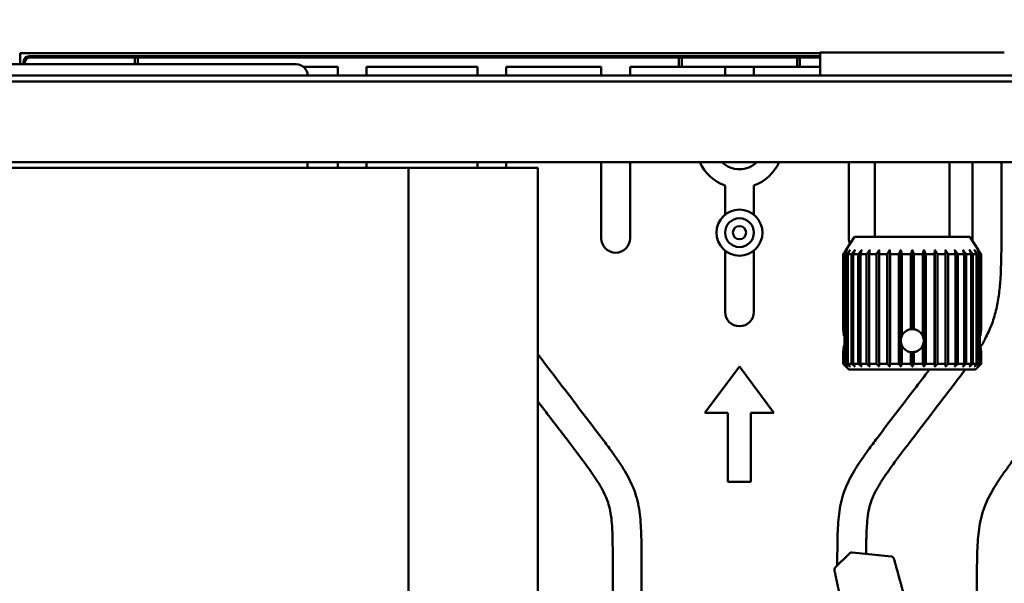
# Model space of a CAD drawing. Header units: millimetres. Extents: x 0 to 2239, y -60 to 841.
# Tile 56 of 161: x 395 to 566, y 597 to 695. Entities that reach past the tile are written whole.
import ezdxf

# ---------------------------------------------------------------- set-up
doc = ezdxf.new("R2010")
doc.units = ezdxf.units.MM
doc.layers.add('Bemaßung (ISO)', color=7, linetype='Continuous', lineweight=25)
doc.layers.add('Sichtbar (ISO)', color=7, linetype='Continuous', lineweight=50)
doc.styles.add('Notiztext (DIN)', font='isocpeur.ttf')
doc.dimstyles.new('Standard (DIN)', dxfattribs={"dimtxt": 3.5, "dimasz": 2.5, "dimexe": 2, "dimexo": 0.5, "dimgap": 0.5, "dimtad": 1, "dimrnd": 1e-08, "dimtxsty": 'Notiztext (DIN)', "dimcen": 0.09, "dimdle": 10, "dimclrd": 256, "dimclre": 256, "dimclrt": 256, "dimadec": 0, "dimazin": 0, "dimtfac": 1, "dimtmove": 0, "dimatfit": 3, "dimfxl": 1, "dimtolj": 1, "dimtzin": 0, "dimlwd": -1, "dimlwe": -1, "dimarcsym": 0})

# ---------------------------------------------------------------- blocks, each defined once
blk = doc.blocks.new('*D15')
at = {"layer": 'Bemaßung (ISO)', "transparency": 16777216}
for p, q in [((160.29, 674.97), (160.29, 709.65)), ((630.29, 678.37), (630.29, 709.65)), ((627.79, 707.65), (162.79, 707.65))]:
    blk.add_line(p, q, dxfattribs=at)
for points in [[(162.79, 708.07), (162.79, 707.24), (160.29, 707.65)], [(627.79, 708.07), (627.79, 707.24), (630.29, 707.65)]]:
    blk.add_solid(points, dxfattribs=at)
at = {"layer": 'Defpoints', "color": 0, "transparency": 16777216}
for p in [(160.29, 707.65), (630.29, 677.87), (160.29, 674.47)]:
    blk.add_point(p, dxfattribs=at)
at = {"layer": 'Bemaßung (ISO)', "transparency": 16777216, "insert": (391.8, 711.65), "char_height": 3.5, "attachment_point": 1, "style": 'Notiztext (DIN)'}
blk.add_mtext('\\A1;470', dxfattribs=at)
blk = doc.blocks.new('*D16')
at = {"layer": 'Bemaßung (ISO)', "transparency": 16777216}
for p, q in [((145.29, 688.97), (145.29, 716.65)), ((645.29, 688.97), (645.29, 716.65)), ((147.79, 714.65), (642.79, 714.65))]:
    blk.add_line(p, q, dxfattribs=at)
for points in [[(147.79, 715.07), (147.79, 714.24), (145.29, 714.65)], [(642.79, 715.07), (642.79, 714.24), (645.29, 714.65)]]:
    blk.add_solid(points, dxfattribs=at)
at = {"layer": 'Defpoints', "color": 0, "transparency": 16777216}
for p in [(645.29, 714.65), (145.29, 688.47), (645.29, 688.47)]:
    blk.add_point(p, dxfattribs=at)
at = {"layer": 'Bemaßung (ISO)', "transparency": 16777216, "insert": (391.95, 718.65), "char_height": 3.5, "attachment_point": 1, "style": 'Notiztext (DIN)'}
blk.add_mtext('\\A1;500', dxfattribs=at)

msp = doc.modelspace()

# ---------------------------------------------------------------- linework, layer by layer
at = {"layer": 'Sichtbar (ISO)'}
for p, q in [((395.362, 689.396), (534.286, 689.396)), ((395.362, 687.471), (395.362, 689.396)), ((534.286, 689.471), (536.542, 689.471)), ((534.286, 689.471), (534.286, 685.471)), ((536.542, 689.471), (538.288, 689.471)), ((538.288, 689.471), (550.287, 689.471)), ((550.287, 689.471), (562.286, 689.471)), ((562.286, 689.471), (564.032, 689.471)), ((564.032, 689.471), (566.288, 689.471)), ((347.287, 687.471), (443.287, 687.471)), ((395.934, 687.823), (395.934, 687.471)), ((396.136, 687.622), (396.136, 687.471)), ((534.286, 688.823), (396.934, 688.823)), ((415.287, 688.621), (397.136, 688.621)), ((415.787, 688.639), (415.287, 688.621)), ((415.287, 687.471), (415.287, 688.621)), ((415.787, 688.639), (509.787, 688.639)), ((415.787, 687.471), (415.787, 688.639)), ((509.787, 688.639), (509.787, 686.971)), ((510.287, 688.621), (509.787, 688.639)), ((530.287, 688.621), (510.287, 688.621)), ((510.287, 688.621), (510.287, 686.971)), ((530.787, 688.639), (530.287, 688.621)), ((530.287, 686.971), (530.287, 688.621)), ((530.787, 688.639), (534.286, 688.639)), ((530.787, 686.971), (530.787, 688.639)), ((444.61, 686.971), (450.537, 686.971)), ((450.537, 686.971), (450.537, 685.471)), ((455.537, 685.471), (455.537, 686.971)), ((455.537, 686.971), (474.787, 686.971)), ((474.787, 686.971), (474.787, 685.471)), ((479.787, 685.471), (479.787, 686.971)), ((479.787, 686.971), (496.287, 686.971)), ((496.287, 686.971), (496.287, 685.471)), ((501.287, 685.471), (501.287, 686.971)), ((501.287, 686.971), (509.787, 686.971)), ((509.787, 686.971), (510.287, 686.971)), ((510.287, 686.971), (530.287, 686.971)), ((517.787, 686.971), (517.787, 685.471)), ((522.787, 685.471), (522.787, 686.971)), ((530.287, 686.971), (530.787, 686.971)), ((530.787, 686.971), (534.286, 686.971)), ((175.787, 685.471), (614.787, 685.471)), ((175.787, 684.471), (614.787, 684.471)), ((614.787, 670.471), (175.787, 670.471)), ((445.287, 669.471), (445.287, 670.471)), ((450.537, 670.471), (450.537, 669.471)), ((455.537, 669.471), (455.537, 670.471)), ((474.787, 670.471), (474.787, 669.471)), ((479.787, 669.471), (479.787, 670.471)), ((496.287, 670.471), (496.287, 657.239)), ((501.287, 657.239), (501.287, 670.471)), ((539.287, 670.471), (539.287, 657.239)), ((543.787, 657.471), (543.787, 670.471)), ((556.787, 657.471), (556.787, 670.471)), ((560.787, 670.471), (560.787, 657.415)), ((565.787, 657.415), (565.787, 670.471)), ((327.787, 669.471), (462.787, 669.471)), ((462.787, 669.471), (462.787, 459.471)), ((485.287, 669.471), (462.787, 669.471)), ((485.287, 669.471), (485.287, 582.2)), ((517.787, 666.4), (517.787, 661.341)), ((522.787, 661.341), (522.787, 666.4)), ((540.287, 657.471), (538.742, 655.152)), ((540.287, 657.471), (560.287, 657.471)), ((560.287, 657.471), (561.833, 655.152)), ((517.787, 655.096), (517.787, 644.471)), ((522.787, 644.471), (522.787, 655.096)), ((544.56, 634.971), (544.56, 655.221)), ((546.378, 634.971), (546.378, 655.221)), ((548.316, 639.581), (548.316, 655.221)), ((550.313, 641.471), (550.313, 655.221)), ((552.31, 639.581), (552.31, 655.221)), ((554.245, 634.971), (554.245, 655.221)), ((538.29, 641.45), (538.29, 654.471)), ((538.291, 654.471), (538.427, 654.471)), ((538.291, 654.471), (538.291, 641.45)), ((538.427, 640.341), (538.427, 654.471)), ((538.528, 654.471), (538.925, 654.471)), ((538.528, 654.471), (538.528, 635.471)), ((538.925, 635.471), (538.925, 654.471)), ((539.122, 654.471), (539.767, 654.471)), ((539.122, 654.471), (539.122, 635.471)), ((539.767, 635.471), (539.767, 654.471)), ((540.055, 654.471), (540.93, 654.471)), ((540.055, 654.471), (540.055, 635.471)), ((540.93, 635.471), (540.93, 654.471)), ((541.299, 654.471), (542.377, 654.471)), ((541.299, 654.471), (541.299, 635.471)), ((542.377, 635.471), (542.377, 654.471)), ((542.817, 654.471), (544.064, 654.471)), ((542.817, 654.471), (542.817, 635.471)), ((544.064, 635.471), (544.064, 654.471)), ((544.561, 654.471), (545.94, 654.471)), ((544.561, 654.471), (544.561, 635.471)), ((545.94, 635.471), (545.94, 654.471)), ((546.479, 654.471), (547.948, 654.471)), ((546.479, 654.471), (546.479, 635.471)), ((547.948, 635.471), (547.948, 654.471)), ((548.513, 654.471), (550.028, 654.471)), ((548.513, 654.471), (548.513, 640.341)), ((550.028, 641.45), (550.028, 654.471)), ((550.601, 654.471), (552.115, 654.471)), ((550.601, 654.471), (550.601, 641.45)), ((552.115, 640.341), (552.115, 654.471)), ((552.679, 654.471), (554.147, 654.471)), ((552.679, 654.471), (552.679, 635.471)), ((554.147, 635.471), (554.147, 654.471)), ((554.685, 654.471), (556.061, 654.471)), ((554.685, 654.471), (554.685, 635.471)), ((556.061, 635.471), (556.061, 654.471)), ((556.557, 654.471), (557.8, 654.471)), ((556.557, 654.471), (556.557, 635.471)), ((557.8, 635.471), (557.8, 654.471)), ((558.238, 654.471), (559.311, 654.471)), ((558.238, 654.471), (558.238, 635.471)), ((559.311, 635.471), (559.311, 654.471)), ((559.678, 654.471), (560.547, 654.471)), ((559.678, 654.471), (559.678, 635.471)), ((560.547, 635.471), (560.547, 654.471)), ((560.833, 654.471), (561.472, 654.471)), ((560.833, 654.471), (560.833, 635.471)), ((561.472, 635.471), (561.472, 654.471)), ((561.667, 654.471), (562.057, 654.471)), ((561.667, 654.471), (561.667, 635.471)), ((562.057, 635.471), (562.057, 654.471)), ((562.155, 654.471), (562.284, 654.471)), ((562.155, 654.471), (562.155, 640.341)), ((562.284, 641.45), (562.284, 654.471)), ((538.517, 638.679), (538.517, 640.262)), ((538.427, 635.471), (538.427, 638.601)), ((548.316, 634.971), (548.316, 639.36)), ((548.513, 638.601), (548.513, 635.471)), ((552.115, 635.471), (552.115, 638.601)), ((552.31, 634.971), (552.31, 639.36)), ((562.155, 638.601), (562.155, 635.471)), ((538.29, 635.471), (538.29, 637.491)), ((538.291, 637.491), (538.291, 635.471)), ((550.028, 635.471), (550.028, 637.491)), ((550.313, 634.971), (550.313, 637.471)), ((550.601, 637.491), (550.601, 635.471)), ((562.284, 635.471), (562.284, 637.491)), ((514.287, 626.971), (520.287, 634.971)), ((520.287, 634.971), (526.287, 626.971)), ((538.427, 635.471), (538.291, 635.471)), ((538.925, 635.471), (538.528, 635.471)), ((539.287, 634.471), (538.742, 635.016)), ((539.767, 635.471), (539.122, 635.471)), ((561.287, 634.471), (539.287, 634.471)), ((540.93, 635.471), (540.055, 635.471)), ((542.377, 635.471), (541.299, 635.471)), ((544.064, 635.471), (542.817, 635.471)), ((545.94, 635.471), (544.561, 635.471)), ((547.948, 635.471), (546.479, 635.471)), ((550.028, 635.471), (548.513, 635.471)), ((552.115, 635.471), (550.601, 635.471)), ((554.147, 635.471), (552.679, 635.471)), ((556.061, 635.471), (554.685, 635.471)), ((557.8, 635.471), (556.557, 635.471)), ((559.311, 635.471), (558.238, 635.471)), ((560.547, 635.471), (559.678, 635.471)), ((561.472, 635.471), (560.833, 635.471)), ((561.287, 634.471), (561.833, 635.016)), ((562.057, 635.471), (561.667, 635.471)), ((562.284, 635.471), (562.155, 635.471)), ((514.287, 626.971), (518.287, 626.971)), ((518.287, 626.971), (518.287, 614.971)), ((522.287, 626.971), (526.287, 626.971)), ((522.287, 614.971), (522.287, 626.971)), ((518.287, 614.971), (522.287, 614.971)), ((498.287, 601.984), (498.287, 584.17)), ((503.287, 582.975), (503.287, 601.984)), ((539.441, 602.582), (536.922, 600.107)), ((537.287, 601.984), (537.287, 600.466)), ((546.682, 602.014), (539.842, 602.723)), ((536.784, 599.641), (536.783, 599.649)), ((537.287, 598.529), (537.287, 598.529)), ((561.537, 598.996), (561.537, 531.146))]:
    msp.add_line(p, q, dxfattribs=at)
for radius in [4, 2.5, 1.15]:
    msp.add_circle((520.287, 658.219), radius, dxfattribs=at)
for centre, radius, start, end in [((396.934, 687.823), 1, 90, 180), ((443.287, 685.471), 2, 0, 90), ((520.287, 673.471), 7.5, 203.57818, 250.52878), ((520.287, 673.471), 4.25, 224.90087, 315.09913), ((520.287, 673.471), 7.5, 289.47122, 336.42182), ((498.787, 657.239), 2.5, 180, 0), ((541.787, 657.239), 2.5, 180, 202.90224), ((520.287, 644.471), 2.5, 180, 0), ((537.272, 599.75), 0.5, 134.496, 191.73554)]:
    msp.add_arc(centre, radius, start, end, dxfattribs=at)
for centre, major_axis, ratio, start_param, end_param in [((397.137, 687.621), (-0.708, 0.708), 0.9987828, 5.4983961, 7.0679745), ((538.787, 639.471), (3.469, 0), 0.576596, 1.7142614, 1.7146406), ((550.313, 639.471), (0, 2), 0.9960652, 0, 0.1438443), ((550.313, 639.471), (-2.008, 0), 0.9960857, 4.5685447, 4.712389), ((533.475, 639.471), (-5.49, 0), 0.3642722, 3.5435972, 3.5916534), ((533.475, 639.471), (5.499, 0), 0.3636707, 0.4058709, 0.4500607), ((550.307, 639.471), (0, 2), 0.9972918, 1.5155991, 1.6259935), ((550.325, 639.471), (-2.012, 0), 0.9938036, 5.8331246, 6.2279881), ((550.325, 639.471), (0, 2), 0.9937599, 4.7675862, 5.1624497), ((550.307, 639.471), (-2.005, 0), 0.9973042, 3.0863955, 3.1967898), ((567.099, 639.471), (-5.49, 0), 0.3642722, 5.8331246, 5.8762099), ((533.475, 639.471), (-5.49, 0), 0.3642722, 2.6915319, 2.7395881), ((533.475, 639.471), (5.499, 0), 0.3636707, 5.8331246, 5.8773145), ((550.325, 639.471), (-2.012, 0), 0.9938036, 0.0551972, 0.4500607), ((550.325, 639.471), (0, 2), 0.9937599, 4.2623283, 4.6571918), ((567.099, 639.471), (-5.49, 0), 0.3642722, 0.4069754, 0.4500607), ((538.787, 639.471), (3.469, 0), 0.576596, 4.5685447, 4.5689239), ((550.313, 639.471), (0, 2), 0.9960652, 2.9977484, 3.1415927), ((550.313, 639.471), (-2.008, 0), 0.9960857, 1.5707963, 1.7146406)]:
    msp.add_ellipse(centre, major_axis=major_axis, ratio=ratio, start_param=start_param, end_param=end_param, dxfattribs=at)
for points in [[(560.786, 656.723), (560.787, 656.953), (560.787, 657.184), (560.787, 657.415)], [(536.784, 599.641), (536.784, 599.641), (536.784, 599.641), (536.784, 599.641)]]:
    msp.add_open_spline(points, degree=3, dxfattribs=at)
for points, knots in [([(565.787, 657.415), (565.787, 655.859), (565.773, 654.302), (565.728, 652.746), (565.705, 651.961), (565.675, 651.176), (565.628, 650.392), (565.574, 649.481), (565.496, 648.57), (565.381, 647.665), (565.268, 646.777), (565.119, 645.893), (564.917, 645.021), (564.716, 644.152), (564.464, 643.293), (564.155, 642.456), (563.852, 641.636), (563.496, 640.837), (563.098, 640.058), (562.809, 639.493), (562.499, 638.938), (562.172, 638.394)], [0, 0, 0, 0, 0.07504599, 0.07504599, 0.07504599, 0.11292292, 0.11292292, 0.11292292, 0.15694532, 0.15694532, 0.15694532, 0.20009904, 0.20009904, 0.20009904, 0.24313014, 0.24313014, 0.24313014, 0.28524424, 0.28524424, 0.28524424, 0.31583106, 0.31583106, 0.31583106, 0.31583106]), ([(561.537, 598.996), (561.537, 600.315), (561.549, 601.634), (561.593, 602.952), (561.616, 603.632), (561.647, 604.311), (561.699, 604.99), (561.792, 606.228), (561.953, 607.464), (562.248, 608.67), (562.407, 609.317), (562.604, 609.956), (562.839, 610.58), (563.284, 611.761), (563.868, 612.887), (564.519, 613.97), (564.876, 614.564), (565.253, 615.145), (565.642, 615.718), (566.057, 616.329), (566.485, 616.931), (566.92, 617.528), (567.42, 618.213), (567.93, 618.89), (568.44, 619.567), (570.573, 622.39), (572.73, 625.194), (574.88, 628.003), (575.994, 629.459), (577.106, 630.916), (578.213, 632.376), (578.572, 632.849), (578.93, 633.323), (579.286, 633.799), (579.553, 634.156), (579.819, 634.515), (580.082, 634.875), (580.493, 635.439), (580.896, 636.007), (581.285, 636.586), (581.975, 637.613), (582.618, 638.673), (583.145, 639.79), (583.392, 640.315), (583.615, 640.854), (583.805, 641.402), (583.918, 641.725), (584.019, 642.051), (584.11, 642.38), (584.274, 642.975), (584.404, 643.58), (584.508, 644.188), (584.621, 644.842), (584.704, 645.501), (584.768, 646.161), (584.837, 646.872), (584.885, 647.585), (584.919, 648.298), (584.957, 649.079), (584.979, 649.861), (584.996, 650.643), (585.023, 651.904), (585.037, 653.165), (585.037, 654.427)], [0, 0, 0, 0, 0.0635995, 0.0635995, 0.0635995, 0.0964043, 0.0964043, 0.0964043, 0.1562837, 0.1562837, 0.1562837, 0.1883996, 0.1883996, 0.1883996, 0.249265, 0.249265, 0.249265, 0.2826229, 0.2826229, 0.2826229, 0.3181967, 0.3181967, 0.3181967, 0.3590107, 0.3590107, 0.3590107, 0.5293564, 0.5293564, 0.5293564, 0.6176027, 0.6176027, 0.6176027, 0.6462194, 0.6462194, 0.6462194, 0.6676879, 0.6676879, 0.6676879, 0.7012806, 0.7012806, 0.7012806, 0.7608135, 0.7608135, 0.7608135, 0.7888142, 0.7888142, 0.7888142, 0.8052717, 0.8052717, 0.8052717, 0.8350382, 0.8350382, 0.8350382, 0.8670329, 0.8670329, 0.8670329, 0.9014725, 0.9014725, 0.9014725, 0.9391743, 0.9391743, 0.9391743, 1, 1, 1, 1]), ([(538.419, 640.341), (538.404, 640.546), (538.385, 640.733), (538.347, 641.062), (538.325, 641.216), (538.3, 641.382), (538.294, 641.426), (538.29, 641.45)], [0.0862543, 0.0862543, 0.0862543, 0.0862543, 0.15097985, 0.15097985, 0.22646776, 0.22646776, 0.27378196, 0.27378196, 0.27378196, 0.27378196]), ([(538.291, 641.45), (538.296, 641.426), (538.303, 641.382), (538.33, 641.216), (538.353, 641.062), (538.392, 640.733), (538.412, 640.546), (538.427, 640.341)], [0.33012936, 0.33012936, 0.33012936, 0.33012936, 0.37744358, 0.37744358, 0.45293149, 0.45293149, 0.51765703, 0.51765703, 0.51765703, 0.51765703]), ([(548.513, 640.341), (548.613, 640.546), (548.748, 640.733), (549.077, 641.062), (549.302, 641.216), (549.703, 641.382), (549.866, 641.426), (550.028, 641.45)], [0.69016564, 0.69016564, 0.69016564, 0.69016564, 0.75489119, 0.75489119, 0.8303791, 0.8303791, 0.8776933, 0.8776933, 0.8776933, 0.8776933]), ([(550.309, 641.471), (550.56, 641.47), (550.827, 641.419), (551.318, 641.216), (551.542, 641.062), (551.896, 640.708), (552.05, 640.484), (552.254, 639.991), (552.305, 639.723), (552.305, 639.471), (552.305, 639.218), (552.254, 638.95), (552.05, 638.458), (551.896, 638.233), (551.542, 637.879), (551.318, 637.726), (550.827, 637.522), (550.56, 637.471), (550.309, 637.471)], [-0.30233947, -0.30233947, -0.30233947, -0.30233947, -0.22705836, -0.22705836, -0.15137929, -0.15137929, -0.07568965, -0.07568965, 0, 0, 0, 0.07568965, 0.07568965, 0.15137929, 0.15137929, 0.22705836, 0.22705836, 0.30233947, 0.30233947, 0.30233947, 0.30233947]), ([(550.601, 641.45), (550.763, 641.426), (550.926, 641.382), (551.327, 641.216), (551.551, 641.062), (551.88, 640.733), (552.015, 640.546), (552.115, 640.341)], [0.9340407, 0.9340407, 0.9340407, 0.9340407, 0.98135491, 0.98135491, 1.05684282, 1.05684282, 1.12156837, 1.12156837, 1.12156837, 1.12156837]), ([(562.155, 640.341), (562.17, 640.546), (562.189, 640.733), (562.227, 641.062), (562.249, 641.216), (562.274, 641.382), (562.281, 641.426), (562.284, 641.45)], [0.69016564, 0.69016564, 0.69016564, 0.69016564, 0.75489119, 0.75489119, 0.8303791, 0.8303791, 0.8776933, 0.8776933, 0.8776933, 0.8776933]), ([(538.29, 637.491), (538.294, 637.515), (538.3, 637.559), (538.325, 637.725), (538.347, 637.879), (538.385, 638.208), (538.404, 638.395), (538.419, 638.601)], [0.9340407, 0.9340407, 0.9340407, 0.9340407, 0.98135491, 0.98135491, 1.05684282, 1.05684282, 1.12156837, 1.12156837, 1.12156837, 1.12156837]), ([(538.427, 638.601), (538.412, 638.395), (538.392, 638.208), (538.353, 637.879), (538.33, 637.725), (538.303, 637.559), (538.296, 637.515), (538.291, 637.491)], [0.69016564, 0.69016564, 0.69016564, 0.69016564, 0.75489119, 0.75489119, 0.8303791, 0.8303791, 0.8776933, 0.8776933, 0.8776933, 0.8776933]), ([(550.028, 637.491), (549.866, 637.515), (549.703, 637.559), (549.302, 637.725), (549.077, 637.879), (548.748, 638.208), (548.613, 638.395), (548.513, 638.601)], [0.33012937, 0.33012937, 0.33012937, 0.33012937, 0.37744358, 0.37744358, 0.45293149, 0.45293149, 0.51765703, 0.51765703, 0.51765703, 0.51765703]), ([(552.115, 638.601), (552.015, 638.395), (551.88, 638.208), (551.551, 637.879), (551.327, 637.725), (550.926, 637.559), (550.763, 637.515), (550.601, 637.491)], [0.0862543, 0.0862543, 0.0862543, 0.0862543, 0.15097985, 0.15097985, 0.22646776, 0.22646776, 0.27378197, 0.27378197, 0.27378197, 0.27378197]), ([(562.284, 637.491), (562.281, 637.515), (562.274, 637.559), (562.249, 637.725), (562.227, 637.879), (562.189, 638.208), (562.17, 638.395), (562.155, 638.601)], [0.33012936, 0.33012936, 0.33012936, 0.33012936, 0.37744358, 0.37744358, 0.45293149, 0.45293149, 0.51765703, 0.51765703, 0.51765703, 0.51765703]), ([(485.287, 637.124), (485.37, 637.011), (485.809, 636.423), (487.358, 634.376), (490.977, 629.634), (494.768, 624.706), (497.848, 620.61), (499.169, 618.752), (500.636, 616.492), (501.848, 614.155), (502.784, 611.115), (503.12, 608.539), (503.268, 605.303), (503.287, 603.303), (503.287, 601.984)], [0.34704918, 0.34704918, 0.34704918, 0.34704918, 0.35378058, 0.38239728, 0.47064356, 0.64098929, 0.68180329, 0.71737714, 0.75073498, 0.81160036, 0.84371626, 0.90359571, 0.93640046, 1, 1, 1, 1]), ([(537.287, 601.984), (537.287, 603.303), (537.299, 604.622), (537.343, 605.94), (537.366, 606.62), (537.397, 607.299), (537.449, 607.978), (537.542, 609.216), (537.703, 610.452), (537.998, 611.658), (538.157, 612.305), (538.354, 612.944), (538.589, 613.568), (539.034, 614.749), (539.618, 615.875), (540.269, 616.958), (540.626, 617.552), (541.003, 618.133), (541.392, 618.706), (541.807, 619.317), (542.235, 619.919), (542.67, 620.516), (543.17, 621.201), (543.68, 621.878), (544.19, 622.555), (546.323, 625.378), (548.48, 628.182), (550.63, 630.991), (551.516, 632.15), (552.402, 633.309), (553.285, 634.471)], [0, 0, 0, 0, 0.06359954, 0.06359954, 0.06359954, 0.09640429, 0.09640429, 0.09640429, 0.15628374, 0.15628374, 0.15628374, 0.18839964, 0.18839964, 0.18839964, 0.24926502, 0.24926502, 0.24926502, 0.28262286, 0.28262286, 0.28262286, 0.31819671, 0.31819671, 0.31819671, 0.35901071, 0.35901071, 0.35901071, 0.52935644, 0.52935644, 0.52935644, 0.59959812, 0.59959812, 0.59959812, 0.59959812]), ([(559.495, 634.471), (558.865, 633.616), (558.222, 632.77), (557.578, 631.924), (556.277, 630.215), (554.972, 628.508), (553.667, 626.802), (552.357, 625.09), (551.046, 623.378), (549.739, 621.664), (548.803, 620.438), (547.87, 619.211), (546.957, 617.969), (546.295, 617.068), (545.644, 616.159), (545.04, 615.22), (544.696, 614.686), (544.368, 614.142), (544.066, 613.583), (543.809, 613.106), (543.572, 612.619), (543.369, 612.117), (543.183, 611.654), (543.026, 611.179), (542.9, 610.697), (542.766, 610.183), (542.669, 609.661), (542.594, 609.136), (542.507, 608.526), (542.451, 607.912), (542.411, 607.297), (542.38, 606.828), (542.359, 606.359), (542.344, 605.889), (542.331, 605.479), (542.322, 605.068), (542.314, 604.657), (542.301, 603.928), (542.291, 603.199), (542.288, 602.469)], [0.39210308, 0.39210308, 0.39210308, 0.39210308, 0.44326295, 0.44326295, 0.44326295, 0.54670974, 0.54670974, 0.54670974, 0.6505088, 0.6505088, 0.6505088, 0.72475204, 0.72475204, 0.72475204, 0.77855695, 0.77855695, 0.77855695, 0.809146, 0.809146, 0.809146, 0.83523166, 0.83523166, 0.83523166, 0.85927362, 0.85927362, 0.85927362, 0.88485306, 0.88485306, 0.88485306, 0.9145683, 0.9145683, 0.9145683, 0.93721924, 0.93721924, 0.93721924, 0.95702441, 0.95702441, 0.95702441, 0.99219253, 0.99219253, 0.99219253, 0.99219253]), ([(498.287, 601.984), (498.281, 602.875), (498.273, 604.177), (498.233, 605.948), (498.166, 607.443), (498.019, 609.054), (497.716, 610.674), (497.221, 612.169), (496.487, 613.678), (495.3, 615.643), (493.381, 618.322), (490.466, 622.153), (487.677, 625.796), (485.827, 628.214), (485.287, 628.921)], [0, 0, 0, 0, 0.04297559, 0.06278076, 0.0854317, 0.11514694, 0.14072638, 0.16476834, 0.190854, 0.22144305, 0.27524796, 0.3494912, 0.45329026, 0.49610675, 0.49610675, 0.49610675, 0.49610675]), ([(539.441, 602.582), (539.479, 602.62), (539.524, 602.652), (539.621, 602.698), (539.673, 602.714), (539.764, 602.726), (539.804, 602.727), (539.842, 602.723)], [0, 0, 0, 0, 0.016179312, 0.016179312, 0.032102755, 0.032102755, 0.043799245, 0.043799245, 0.043799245, 0.043799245]), ([(546.682, 602.014), (546.731, 602.009), (546.779, 601.996), (546.825, 601.976), (546.87, 601.955), (546.913, 601.928), (546.951, 601.896), (546.989, 601.864), (547.023, 601.826), (547.051, 601.785), (547.064, 601.764), (547.077, 601.743), (547.087, 601.72), (547.097, 601.698), (547.106, 601.675), (547.112, 601.651)], [0, 0, 0, 0, 0.2499993, 0.2499993, 0.2499993, 0.4999995, 0.4999995, 0.4999995, 0.7499998, 0.7499998, 0.7499998, 0.8749999, 0.8749999, 0.8749999, 1, 1, 1, 1]), ([(547.112, 601.651), (547.132, 601.581), (547.151, 601.512), (547.17, 601.443), (547.222, 601.258), (547.273, 601.075), (547.323, 600.894), (547.332, 600.863), (547.341, 600.831), (547.35, 600.799)], [0, 0, 0, 0, 0.004168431, 0.004168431, 0.004168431, 0.015341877, 0.015341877, 0.015341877, 0.01731522, 0.01731522, 0.01731522, 0.01731522]), ([(547.683, 599.619), (547.658, 599.71), (547.614, 599.868), (547.555, 600.081), (547.514, 600.225), (547.484, 600.33), (547.464, 600.401), (547.446, 600.465), (547.429, 600.524), (547.414, 600.576), (547.4, 600.623), (547.388, 600.665), (547.373, 600.718), (547.356, 600.775), (547.34, 600.832), (547.325, 600.883), (547.308, 600.942), (547.289, 601.007), (547.269, 601.077), (547.251, 601.143), (547.236, 601.197), (547.227, 601.229), (547.224, 601.239)], [0.08277421, 0.08277421, 0.08277421, 0.08277421, 0.12499993, 0.15624993, 0.18749993, 0.20312493, 0.21874993, 0.23437493, 0.24999994, 0.26562494, 0.28124994, 0.29687494, 0.31249994, 0.34374994, 0.37499995, 0.40624995, 0.43749995, 0.49999996, 0.56249996, 0.62499997, 0.68749997, 0.71883208, 0.71883208, 0.71883208, 0.71883208]), ([(547.46, 600.416), (547.463, 600.405), (547.473, 600.37), (547.49, 600.31), (547.511, 600.236), (547.533, 600.159), (547.563, 600.051), (547.602, 599.912), (547.642, 599.766), (547.668, 599.672), (547.683, 599.619)], [0.74171722, 0.74171722, 0.74171722, 0.74171722, 0.74999999, 0.76562499, 0.78124999, 0.79687498, 0.81249998, 0.84374998, 0.87499998, 0.90547462, 0.90547462, 0.90547462, 0.90547462]), ([(536.784, 599.641), (536.785, 599.637), (536.786, 599.634), (536.787, 599.63), (536.788, 599.625), (536.788, 599.621), (536.789, 599.616), (536.79, 599.611), (536.791, 599.606), (536.793, 599.601), (536.794, 599.596), (536.795, 599.591), (536.796, 599.585), (536.797, 599.58), (536.798, 599.574), (536.799, 599.568), (536.801, 599.562), (536.802, 599.556), (536.803, 599.549), (536.805, 599.542), (536.806, 599.536), (536.808, 599.529), (536.809, 599.522), (536.811, 599.514), (536.812, 599.507), (536.814, 599.499), (536.816, 599.491), (536.817, 599.483), (536.818, 599.48), (536.818, 599.477), (536.819, 599.475), (536.82, 599.469), (536.821, 599.463), (536.823, 599.457), (536.825, 599.448), (536.827, 599.438), (536.829, 599.428), (536.831, 599.418), (536.833, 599.408), (536.835, 599.397), (536.838, 599.386), (536.84, 599.374), (536.842, 599.363), (536.845, 599.349), (536.848, 599.337), (536.85, 599.324), (536.852, 599.315), (536.854, 599.305), (536.856, 599.297), (536.857, 599.291), (536.858, 599.286), (536.859, 599.281), (536.863, 599.264), (536.866, 599.249), (536.869, 599.234), (536.873, 599.215), (536.877, 599.198), (536.88, 599.181), (536.881, 599.176), (536.883, 599.17), (536.884, 599.165), (536.887, 599.152), (536.889, 599.138), (536.892, 599.123), (536.897, 599.103), (536.901, 599.081), (536.906, 599.057), (536.908, 599.047), (536.911, 599.036), (536.913, 599.024), (536.916, 599.01), (536.919, 598.995), (536.923, 598.979), (536.928, 598.952), (536.935, 598.922), (536.941, 598.89), (536.947, 598.863), (536.953, 598.835), (536.959, 598.805)], [0, 0, 0, 0, 0.0135182, 0.0135182, 0.0135182, 0.0306006, 0.0306006, 0.0306006, 0.0490188, 0.0490188, 0.0490188, 0.0688596, 0.0688596, 0.0688596, 0.0901893, 0.0901893, 0.0901893, 0.1130466, 0.1130466, 0.1130466, 0.137439, 0.137439, 0.137439, 0.163339, 0.163339, 0.163339, 0.1907262, 0.1907262, 0.1907262, 0.2, 0.2, 0.2, 0.2196818, 0.2196818, 0.2196818, 0.2506128, 0.2506128, 0.2506128, 0.2843756, 0.2843756, 0.2843756, 0.3222849, 0.3222849, 0.3222849, 0.3662111, 0.3662111, 0.3662111, 0.4, 0.4, 0.4, 0.4197814, 0.4197814, 0.4197814, 0.4884831, 0.4884831, 0.4884831, 0.5737106, 0.5737106, 0.5737106, 0.6, 0.6, 0.6, 0.6676618, 0.6676618, 0.6676618, 0.7608099, 0.7608099, 0.7608099, 0.8, 0.8, 0.8, 0.8483049, 0.8483049, 0.8483049, 0.9307797, 0.9307797, 0.9307797, 1, 1, 1, 1]), ([(536.959, 598.805), (536.962, 598.794), (536.967, 598.767), (536.978, 598.718), (536.99, 598.657), (537.004, 598.59), (537.02, 598.515), (537.039, 598.425), (537.062, 598.316), (537.089, 598.19), (537.118, 598.052), (537.149, 597.906), (537.181, 597.754), (537.215, 597.594), (537.25, 597.43), (537.286, 597.264), (537.321, 597.098), (537.357, 596.931), (537.394, 596.762), (537.43, 596.592), (537.467, 596.423), (537.503, 596.256), (537.54, 596.086), (537.578, 595.908), (537.62, 595.718), (537.663, 595.518), (537.708, 595.316), (537.752, 595.114), (537.796, 594.913), (537.842, 594.709), (537.888, 594.498), (537.937, 594.28), (537.987, 594.054), (538.041, 593.816), (538.098, 593.563), (538.16, 593.287), (538.229, 592.984), (538.305, 592.65), (538.388, 592.286), (538.476, 591.902), (538.565, 591.517), (538.65, 591.151), (538.726, 590.818), (538.793, 590.523), (538.852, 590.261), (538.906, 590.018), (538.956, 589.78), (539.005, 589.543), (539.05, 589.305), (539.092, 589.068), (539.13, 588.83), (539.163, 588.591), (539.192, 588.35), (539.216, 588.105), (539.237, 587.859), (539.256, 587.611), (539.272, 587.362), (539.286, 587.109), (539.3, 586.85), (539.314, 586.581), (539.327, 586.298), (539.34, 586.007), (539.35, 585.743), (539.357, 585.579), (539.36, 585.511)], [0, 0, 0, 0, 0.0094056, 0.0209185, 0.0313171, 0.0408051, 0.0500305, 0.0601158, 0.0709949, 0.0819927, 0.0933474, 0.1048593, 0.1165565, 0.128696, 0.1410909, 0.1534495, 0.1656686, 0.1777829, 0.1900515, 0.2025236, 0.2147915, 0.2267702, 0.2389002, 0.251658, 0.265487, 0.2801808, 0.2949248, 0.3094491, 0.323879, 0.3385008, 0.3536699, 0.3694528, 0.3857323, 0.4027238, 0.4208746, 0.4406353, 0.4624077, 0.4864509, 0.5129673, 0.541256, 0.5695839, 0.596456, 0.6207701, 0.6418107, 0.6603891, 0.6776962, 0.6948559, 0.7121708, 0.7294658, 0.7467294, 0.7640387, 0.7814193, 0.7988844, 0.8164471, 0.8340823, 0.8517177, 0.8693231, 0.8870564, 0.9051907, 0.9240788, 0.9441054, 0.9651837, 0.9857025, 1, 1, 1, 1]), ([(547.683, 599.619), (547.83, 599.078), (547.974, 598.551), (548.191, 597.76), (548.212, 597.683), (548.244, 597.566), (548.254, 597.528), (548.266, 597.487), (548.266, 597.485), (548.267, 597.481), (548.268, 597.48), (548.268, 597.478), (548.268, 597.477), (548.269, 597.477), (548.269, 597.476), (548.269, 597.476)], [0, 0, 0, 0, 0.39405659, 0.39405659, 0.43518233, 0.43518233, 0.45486306, 0.45486306, 0.45609306, 0.45609306, 0.45670806, 0.45670806, 0.45701556, 0.45701556, 0.45709244, 0.45709244, 0.45709244, 0.45709244]), ([(547.857, 598.967), (547.882, 598.877), (547.907, 598.788), (547.932, 598.699), (547.983, 598.513), (548.033, 598.331), (548.083, 598.15), (548.088, 598.132), (548.093, 598.113), (548.098, 598.095), (548.144, 597.928), (548.19, 597.764), (548.234, 597.601), (548.285, 597.416), (548.336, 597.233), (548.385, 597.052), (548.434, 596.874), (548.482, 596.699), (548.53, 596.526), (548.532, 596.518), (548.534, 596.511), (548.536, 596.503), (548.587, 596.318), (548.637, 596.135), (548.686, 595.954), (548.737, 595.768), (548.787, 595.585), (548.836, 595.405), (548.865, 595.296), (548.895, 595.188), (548.924, 595.081), (548.944, 595.005), (548.965, 594.93), (548.985, 594.856), (549.036, 594.67), (549.085, 594.486), (549.134, 594.306), (549.185, 594.118), (549.234, 593.933), (549.283, 593.752), (549.333, 593.567), (549.382, 593.385), (549.429, 593.207), (549.479, 593.02), (549.528, 592.837), (549.576, 592.657), (549.587, 592.614), (549.599, 592.571), (549.61, 592.529), (549.648, 592.386), (549.685, 592.245), (549.721, 592.107), (549.771, 591.919), (549.819, 591.736), (549.866, 591.556), (549.879, 591.505), (549.892, 591.455), (549.905, 591.405), (549.94, 591.27), (549.975, 591.136), (550.008, 591.005), (550.057, 590.817), (550.103, 590.633), (550.149, 590.454), (550.156, 590.426), (550.163, 590.398), (550.17, 590.371), (550.21, 590.211), (550.249, 590.054), (550.287, 589.901), (550.327, 589.738), (550.366, 589.578), (550.403, 589.424), (550.409, 589.399), (550.415, 589.373), (550.421, 589.348), (550.466, 589.157), (550.509, 588.973), (550.549, 588.794), (550.566, 588.719), (550.583, 588.645), (550.599, 588.57), (550.623, 588.458), (550.646, 588.349), (550.669, 588.238), (550.702, 588.077), (550.735, 587.913), (550.766, 587.751), (550.803, 587.561), (550.839, 587.368), (550.873, 587.172), (550.889, 587.086), (550.904, 586.999), (550.918, 586.91), (550.96, 586.655), (551, 586.389), (551.029, 586.099), (551.033, 586.059), (551.037, 586.018), (551.041, 585.976), (551.067, 585.678), (551.083, 585.354), (551.091, 585.017), (551.092, 584.97), (551.093, 584.924), (551.094, 584.877), (551.101, 584.572), (551.102, 584.258), (551.103, 583.933), (551.104, 583.847), (551.104, 583.76), (551.104, 583.672), (551.105, 583.406), (551.106, 583.131), (551.107, 582.849), (551.107, 582.686), (551.107, 582.521), (551.107, 582.354), (551.108, 582.161), (551.108, 581.965), (551.108, 581.765), (551.108, 581.491), (551.108, 581.21), (551.108, 580.923), (551.109, 580.843), (551.109, 580.762), (551.109, 580.681), (551.109, 580.329), (551.109, 579.968), (551.109, 579.597), (551.109, 579.523), (551.109, 579.449), (551.109, 579.375), (551.109, 579.093), (551.109, 578.806), (551.109, 578.513), (551.109, 578.248), (551.108, 577.978), (551.108, 577.702), (551.108, 577.612), (551.108, 577.521), (551.108, 577.429), (551.108, 577.076), (551.108, 576.714), (551.108, 576.345), (551.108, 576.196), (551.108, 576.047), (551.108, 575.895), (551.108, 575.686), (551.108, 575.475), (551.108, 575.261), (551.108, 574.908), (551.108, 574.548), (551.108, 574.177), (551.108, 574.101), (551.108, 574.025), (551.108, 573.949), (551.108, 573.669), (551.108, 573.383), (551.107, 573.093), (551.107, 572.738), (551.107, 572.376), (551.107, 572.009), (551.107, 571.949), (551.107, 571.888), (551.107, 571.827), (551.107, 571.528), (551.107, 571.226), (551.107, 570.925), (551.107, 570.559), (551.107, 570.195), (551.107, 569.841), (551.107, 569.778), (551.107, 569.715), (551.107, 569.652), (551.108, 569.345), (551.108, 569.047), (551.108, 568.757), (551.108, 568.385), (551.108, 568.027), (551.108, 567.683), (551.108, 567.303), (551.108, 566.94), (551.108, 566.589), (551.108, 566.373), (551.109, 566.162), (551.109, 565.955), (551.109, 565.803), (551.109, 565.653), (551.109, 565.505), (551.109, 565.127), (551.109, 564.765), (551.11, 564.421)], [0.05684115, 0.05684115, 0.05684115, 0.05684115, 0.06291915, 0.06291915, 0.06291915, 0.07562391, 0.07562391, 0.07562391, 0.07692308, 0.07692308, 0.07692308, 0.08868223, 0.08868223, 0.08868223, 0.10211648, 0.10211648, 0.10211648, 0.11538462, 0.11538462, 0.11538462, 0.11595121, 0.11595121, 0.11595121, 0.13021313, 0.13021313, 0.13021313, 0.14493136, 0.14493136, 0.14493136, 0.15384615, 0.15384615, 0.15384615, 0.16013738, 0.16013738, 0.16013738, 0.17586212, 0.17586212, 0.17586212, 0.19230769, 0.19230769, 0.19230769, 0.20903336, 0.20903336, 0.20903336, 0.22657737, 0.22657737, 0.22657737, 0.23076923, 0.23076923, 0.23076923, 0.24483084, 0.24483084, 0.24483084, 0.2638612, 0.2638612, 0.2638612, 0.26923077, 0.26923077, 0.26923077, 0.28372972, 0.28372972, 0.28372972, 0.30450197, 0.30450197, 0.30450197, 0.30769231, 0.30769231, 0.30769231, 0.32626367, 0.32626367, 0.32626367, 0.34615385, 0.34615385, 0.34615385, 0.34940616, 0.34940616, 0.34940616, 0.37418318, 0.37418318, 0.37418318, 0.38461538, 0.38461538, 0.38461538, 0.40029878, 0.40029878, 0.40029878, 0.42307692, 0.42307692, 0.42307692, 0.44979654, 0.44979654, 0.44979654, 0.46153846, 0.46153846, 0.46153846, 0.49531243, 0.49531243, 0.49531243, 0.5, 0.5, 0.5, 0.53381515, 0.53381515, 0.53381515, 0.53846154, 0.53846154, 0.53846154, 0.56886886, 0.56886886, 0.56886886, 0.57692308, 0.57692308, 0.57692308, 0.60132833, 0.60132833, 0.60132833, 0.61538462, 0.61538462, 0.61538462, 0.63158145, 0.63158145, 0.63158145, 0.65384615, 0.65384615, 0.65384615, 0.66006095, 0.66006095, 0.66006095, 0.68696741, 0.68696741, 0.68696741, 0.69230769, 0.69230769, 0.69230769, 0.71250379, 0.71250379, 0.71250379, 0.73076923, 0.73076923, 0.73076923, 0.73677541, 0.73677541, 0.73677541, 0.7599126, 0.7599126, 0.7599126, 0.76923077, 0.76923077, 0.76923077, 0.78211992, 0.78211992, 0.78211992, 0.8033622, 0.8033622, 0.8033622, 0.80769231, 0.80769231, 0.80769231, 0.82355019, 0.82355019, 0.82355019, 0.84295224, 0.84295224, 0.84295224, 0.84615385, 0.84615385, 0.84615385, 0.8619436, 0.8619436, 0.8619436, 0.8811772, 0.8811772, 0.8811772, 0.88461538, 0.88461538, 0.88461538, 0.90147147, 0.90147147, 0.90147147, 0.92307692, 0.92307692, 0.92307692, 0.94687319, 0.94687319, 0.94687319, 0.96153846, 0.96153846, 0.96153846, 0.97234657, 0.97234657, 0.97234657, 1, 1, 1, 1])]:
    msp.add_open_spline(points, degree=3, knots=knots, dxfattribs=at)
for points, weights in [([(538.787, 655.221), (538.544, 654.856), (538.29, 654.471)], [1.04254089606, 1.04519380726, 1.04722962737]), ([(538.291, 654.471), (538.544, 654.856), (538.787, 655.221)], [1.04722962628, 1.04519380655, 1.04254089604]), ([(538.966, 655.221), (538.702, 654.856), (538.427, 654.471)], [1.04628301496, 1.04931796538, 1.05173519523]), ([(538.528, 654.471), (538.752, 654.856), (538.966, 655.221)], [1.06179072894, 1.05851459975, 1.05462033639]), ([(539.49, 655.221), (539.213, 654.856), (538.925, 654.471)], [1.05462033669, 1.05851460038, 1.06179072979]), ([(539.122, 654.471), (539.31, 654.856), (539.49, 655.221)], [1.0617907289, 1.05851459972, 1.05462033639]), ([(540.341, 655.221), (540.06, 654.856), (539.767, 654.471)], [1.05462033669, 1.05851460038, 1.06179072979]), ([(540.055, 654.471), (540.201, 654.856), (540.341, 655.221)], [1.0617907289, 1.05851459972, 1.05462033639]), ([(541.494, 655.221), (541.218, 654.856), (540.93, 654.471)], [1.05462033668, 1.05851460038, 1.06179072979]), ([(541.299, 654.471), (541.399, 654.856), (541.494, 655.221)], [1.0617907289, 1.05851459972, 1.05462033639]), ([(542.915, 655.221), (542.652, 654.856), (542.377, 654.471)], [1.05462033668, 1.05851460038, 1.06179072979]), ([(542.817, 654.471), (542.867, 654.856), (542.915, 655.221)], [1.0617907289, 1.05851459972, 1.05462033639]), ([(544.56, 655.221), (544.317, 654.856), (544.064, 654.471)], [1.05462033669, 1.05851460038, 1.06179072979]), ([(544.561, 654.471), (544.56, 654.856), (544.56, 655.221)], [1.0617907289, 1.05851459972, 1.05462033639]), ([(546.378, 655.221), (546.164, 654.856), (545.94, 654.471)], [1.05462033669, 1.05851460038, 1.06179072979]), ([(546.479, 654.471), (546.428, 654.856), (546.378, 655.221)], [1.0617907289, 1.05851459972, 1.05462033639]), ([(548.316, 655.221), (548.136, 654.856), (547.948, 654.471)], [1.05462033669, 1.05851460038, 1.06179072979]), ([(548.513, 654.471), (548.412, 654.856), (548.316, 655.221)], [1.05173597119, 1.04931867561, 1.04628365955]), ([(550.313, 655.221), (550.173, 654.856), (550.028, 654.471)], [1.04254090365, 1.04519381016, 1.04722962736]), ([(550.601, 654.471), (550.454, 654.856), (550.313, 655.221)], [1.04722962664, 1.04519380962, 1.04254090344]), ([(552.31, 655.221), (552.214, 654.856), (552.115, 654.471)], [1.04628365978, 1.04931867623, 1.05173597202]), ([(552.679, 654.471), (552.491, 654.856), (552.31, 655.221)], [1.0617907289, 1.05851459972, 1.05462033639]), ([(554.245, 655.221), (554.197, 654.856), (554.147, 654.471)], [1.05462033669, 1.05851460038, 1.06179072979]), ([(554.685, 654.471), (554.46, 654.856), (554.245, 655.221)], [1.0617907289, 1.05851459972, 1.05462033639]), ([(556.06, 655.221), (556.06, 654.856), (556.061, 654.471)], [1.05462033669, 1.05851460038, 1.06179072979]), ([(556.557, 654.471), (556.303, 654.856), (556.06, 655.221)], [1.0617907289, 1.05851459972, 1.05462033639]), ([(557.699, 655.221), (557.748, 654.856), (557.8, 654.471)], [1.05462033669, 1.05851460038, 1.06179072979]), ([(558.238, 654.471), (557.963, 654.856), (557.699, 655.221)], [1.0617907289, 1.05851459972, 1.05462033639]), ([(559.113, 655.221), (559.21, 654.856), (559.311, 654.471)], [1.05462033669, 1.05851460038, 1.06179072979]), ([(559.678, 654.471), (559.39, 654.856), (559.113, 655.221)], [1.0617907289, 1.05851459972, 1.05462033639]), ([(560.259, 655.221), (560.4, 654.856), (560.547, 654.471)], [1.05462033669, 1.05851460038, 1.06179072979]), ([(560.833, 654.471), (560.54, 654.856), (560.259, 655.221)], [1.0617907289, 1.05851459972, 1.05462033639]), ([(561.102, 655.221), (561.283, 654.856), (561.472, 654.471)], [1.05462033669, 1.05851460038, 1.06179072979]), ([(561.667, 654.471), (561.379, 654.856), (561.102, 655.221)], [1.0617907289, 1.05851459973, 1.05462033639]), ([(562.155, 654.471), (561.88, 654.856), (561.617, 655.221)], [1.05173519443, 1.04931796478, 1.04628301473]), ([(561.617, 655.221), (561.832, 654.856), (562.057, 654.471)], [1.05462033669, 1.05851460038, 1.06179072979]), ([(561.833, 655.152), (562.054, 654.82), (562.284, 654.471)], [1.04302908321, 1.04538317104, 1.04722962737]), ([(538.29, 635.471), (538.544, 635.214), (538.787, 634.971)], [1.01340354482, 1.01319208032, 1.01237758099]), ([(538.787, 634.971), (538.544, 635.214), (538.291, 635.471)], [1.01237758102, 1.01319208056, 1.01340354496]), ([(538.427, 635.471), (538.702, 635.214), (538.966, 634.971)], [1.02021547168, 1.01922126, 1.01762181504]), ([(538.966, 634.971), (538.752, 635.214), (538.528, 635.471)], [1.04577024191, 1.05170630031, 1.05704636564]), ([(538.925, 635.471), (539.213, 635.214), (539.49, 634.971)], [1.05704636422, 1.05170629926, 1.04577024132]), ([(539.49, 634.971), (539.31, 635.214), (539.122, 635.471)], [1.04577024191, 1.05170630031, 1.05704636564]), ([(539.767, 635.471), (540.06, 635.214), (540.341, 634.971)], [1.05704636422, 1.05170629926, 1.04577024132]), ([(540.341, 634.971), (540.201, 635.214), (540.055, 635.471)], [1.04577024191, 1.05170630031, 1.05704636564]), ([(540.93, 635.471), (541.218, 635.214), (541.494, 634.971)], [1.05704636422, 1.05170629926, 1.04577024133]), ([(541.494, 634.971), (541.399, 635.214), (541.299, 635.471)], [1.04577024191, 1.05170630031, 1.05704636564]), ([(542.377, 635.471), (542.652, 635.214), (542.915, 634.971)], [1.05704636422, 1.05170629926, 1.04577024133]), ([(542.915, 634.971), (542.867, 635.214), (542.817, 635.471)], [1.04577024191, 1.05170630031, 1.05704636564]), ([(544.064, 635.471), (544.317, 635.214), (544.56, 634.971)], [1.05704636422, 1.05170629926, 1.04577024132]), ([(544.56, 634.971), (544.56, 635.214), (544.561, 635.471)], [1.04577024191, 1.05170630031, 1.05704636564]), ([(545.94, 635.471), (546.164, 635.214), (546.378, 634.971)], [1.05704636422, 1.05170629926, 1.04577024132]), ([(546.378, 634.971), (546.428, 635.214), (546.479, 635.471)], [1.04577024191, 1.05170630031, 1.05704636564]), ([(547.948, 635.471), (548.136, 635.214), (548.316, 634.971)], [1.05704636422, 1.05170629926, 1.04577024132]), ([(548.316, 634.971), (548.412, 635.214), (548.513, 635.471)], [1.01762268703, 1.01922226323, 1.02021660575]), ([(550.028, 635.471), (550.173, 635.214), (550.313, 634.971)], [1.01340354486, 1.01319208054, 1.0123775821]), ([(550.313, 634.971), (550.454, 635.214), (550.601, 635.471)], [1.01237758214, 1.01319208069, 1.01340354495]), ([(552.115, 635.471), (552.214, 635.214), (552.31, 634.971)], [1.02021660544, 1.01922226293, 1.01762268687]), ([(552.31, 634.971), (552.491, 635.214), (552.679, 635.471)], [1.04577024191, 1.05170630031, 1.05704636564]), ([(554.147, 635.471), (554.197, 635.214), (554.245, 634.971)], [1.05704636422, 1.05170629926, 1.04577024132]), ([(554.245, 634.971), (554.46, 635.214), (554.685, 635.471)], [1.04577024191, 1.05170630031, 1.05704636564]), ([(556.06, 634.971), (556.303, 635.214), (556.557, 635.471)], [1.04577024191, 1.05170630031, 1.05704636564]), ([(556.061, 635.471), (556.06, 635.214), (556.06, 634.971)], [1.05704636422, 1.05170629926, 1.04577024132]), ([(557.699, 634.971), (557.963, 635.214), (558.238, 635.471)], [1.04577024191, 1.05170630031, 1.05704636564]), ([(557.8, 635.471), (557.748, 635.214), (557.699, 634.971)], [1.05704636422, 1.05170629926, 1.04577024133]), ([(559.113, 634.971), (559.39, 635.214), (559.678, 635.471)], [1.04577024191, 1.05170630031, 1.05704636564]), ([(559.311, 635.471), (559.21, 635.214), (559.113, 634.971)], [1.05704636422, 1.05170629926, 1.04577024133]), ([(560.259, 634.971), (560.54, 635.214), (560.833, 635.471)], [1.04577024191, 1.05170630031, 1.05704636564]), ([(560.547, 635.471), (560.4, 635.214), (560.259, 634.971)], [1.05704636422, 1.05170629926, 1.04577024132]), ([(561.102, 634.971), (561.379, 635.214), (561.667, 635.471)], [1.0457702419, 1.05170630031, 1.05704636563]), ([(561.472, 635.471), (561.283, 635.214), (561.102, 634.971)], [1.05704636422, 1.05170629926, 1.04577024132]), ([(562.057, 635.471), (561.832, 635.214), (561.617, 634.971)], [1.05704636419, 1.05170629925, 1.04577024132]), ([(561.617, 634.971), (561.88, 635.214), (562.155, 635.471)], [1.0176218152, 1.0192212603, 1.02021547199]), ([(562.284, 635.471), (562.054, 635.238), (561.833, 635.016)], [1.01340354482, 1.01321178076, 1.01252410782])]:
    msp.add_rational_spline(points, weights, degree=2, dxfattribs=at)

# ---------------------------------------------------------------- dimensions: what is measured, and where the dimension line sits
at = {"layer": 'Bemaßung (ISO)'}
dim = msp.add_linear_dim(base=(645.287, 714.652), p1=(145.287, 688.471), p2=(645.287, 688.471), dimstyle='Standard (DIN)', override={"dimgap": 0.5, "dimdec": 2, "dimtol": 0, "dimlim": 0, "dimtp": 0, "dimtm": 0, "dimtdec": 2, "dimtofl": 0, "dimatfit": 1}, dxfattribs=at)
dim.commit()
dim.dimension.update_dxf_attribs({"geometry": '*D16', "text_midpoint": (395.277, 714.652), "dimtype": 160})
dim = msp.add_linear_dim(base=(160.287, 707.652), p1=(630.287, 677.871), p2=(160.287, 674.471), angle=180, dimstyle='Standard (DIN)', override={"dimgap": 0.5, "dimdec": 2, "dimtol": 0, "dimlim": 0, "dimtp": 0, "dimtm": 0, "dimtdec": 2, "dimtofl": 0, "dimatfit": 1}, dxfattribs=at)
dim.commit()
dim.dimension.update_dxf_attribs({"geometry": '*D15', "text_midpoint": (395.297, 707.652), "dimtype": 160})

doc.saveas('drawing.dxf')
